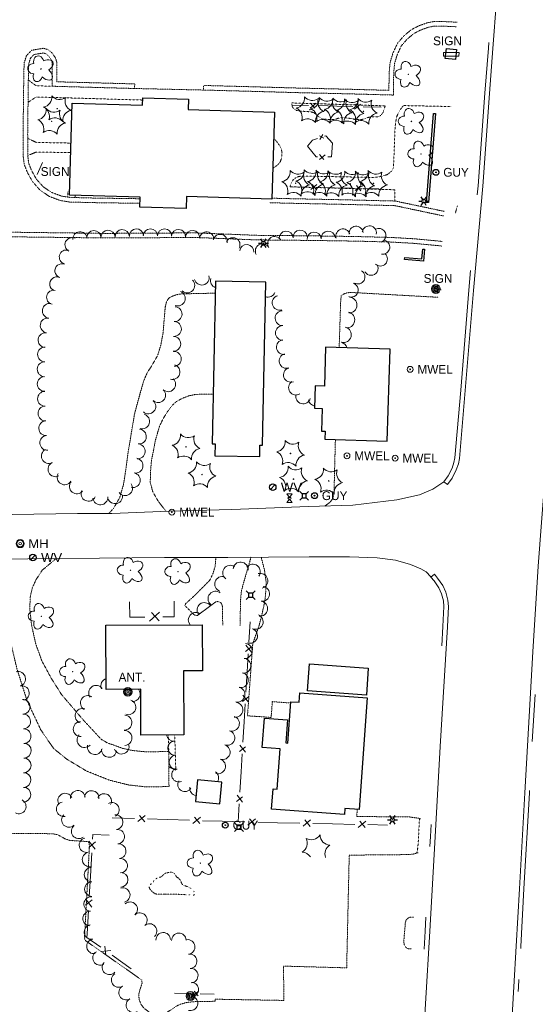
# Model space of a CAD drawing. Extents: x 386588 to 390135, y 96998 to 113606.
# Tile 32 of 93: x 387607 to 387888, y 99596 to 100133. Entities that reach past the tile are written whole.
import ezdxf
from ezdxf.enums import TextEntityAlignment as Align

# ---------------------------------------------------------------- set-up
doc = ezdxf.new("R2010")
doc.units = 0
doc.header["$MEASUREMENT"] = 0
for name, pattern in [('Wisdot3', [0.1875, 0.125, -0.0625]), ('Wisdot5', [0.1, 0.05, -0.05]), ('Wisdot6', [0.375, 0.125, -0.0625, 0.03125, -0.0625, 0.03125, -0.0625])]:
    doc.linetypes.add(name, pattern=pattern)
for name, color, linetype, lineweight in [('E_BLD', 241, 'Continuous', 25), ('E_DWY', 2, 'Wisdot3', 15), ('E_LAND_Vegetation', 3, 'Continuous', 15), ('E_LTG', 21, 'Continuous', 25), ('E_MISCPROP', 30, 'Continuous', 15), ('E_MISCPROP_Railing', 30, 'Continuous', 15), ('E_MISCPROP_Well', 4, 'Continuous', 15), ('E_PATH_Sidewalk', 2, 'Wisdot5', 15), ('E_SGN', 21, 'Continuous', 15), ('E_STRUCT', 40, 'Continuous', 25), ('E_UTL_AG', 30, 'Continuous', 15), ('E_UTL_AG_Bold', 30, 'Continuous', 25), ('E_UTL_EGuyWire', 200, 'Continuous', 25), ('E_UTL_MH', 30, 'Continuous', 15), ('E_UTL_W', 5, 'Continuous', 25), ('E_WAL', 40, 'Continuous', 25), ('E_WTR', 4, 'Wisdot6', 15)]:
    doc.layers.add(name, color=color, linetype=linetype, lineweight=lineweight)
doc.layers.add('P2S1_Complete', color=7, linetype='Continuous', lineweight=15, transparency=0.9)
doc.styles.add('Style-dot_font5', font='dot_font5.shx')
doc.styles.add('Style-simplex', font='simplex.shx')

# ---------------------------------------------------------------- blocks, each defined once
blk = doc.blocks.new('ANT')
at = {"layer": 'E_MISCPROP', "style": 'Style-dot_font5'}
blk.add_text('ANT.', height=12, dxfattribs=at).set_placement((0, 0), align=Align.MIDDLE_CENTER)
blk = doc.blocks.new('GUY')
at = {"layer": 'E_UTL_EGuyWire'}
for radius in [4, 0.5]:
    blk.add_circle((0, 0), radius, dxfattribs=at)
at = {"layer": 'E_UTL_EGuyWire', "style": 'Style-dot_font5'}
blk.add_text('GUY', height=12, dxfattribs=at).set_placement((10, 0), align=Align.MIDDLE_LEFT)
blk = doc.blocks.new('LPOL')
at = {"layer": 'E_LTG'}
for p, q in [((-4, 0), (-1.5, 0)), ((-0.75, 1.3), (-2, 3.46)), ((0.75, 1.3), (2, 3.46)), ((1.5, 0), (4, 0)), ((-2, -3.46), (-0.75, -1.3)), ((2, -3.46), (0.75, -1.3))]:
    blk.add_line(p, q, dxfattribs=at)
for radius in [1.5, 1.5, 1.5, 0.125]:
    blk.add_circle((0, 0), radius, dxfattribs=at)
blk = doc.blocks.new('MH')
at = {"layer": 'E_UTL_MH'}
for radius in [5, 4, 1.5]:
    blk.add_circle((0, 0), radius, dxfattribs=at)
at = {"layer": 'E_UTL_MH', "style": 'Style-dot_font5', "width": 1.111111}
blk.add_text('MH', height=10.8, dxfattribs=at).set_placement((10, 0), align=Align.MIDDLE_LEFT)
blk = doc.blocks.new('MTR')
at = {"layer": 'E_UTL_AG', "flags": 128}
for points in [[(-3.8, 6.5), (3.8, 6.5), (0, 1.2)], [(-3.8, -6.5), (3.8, -6.5), (0, -1.2)]]:
    blk.add_lwpolyline(points, close=True, dxfattribs=at)
at = {"layer": 'E_UTL_AG'}
blk.add_ellipse((0, 0), major_axis=(2.5, 0), ratio=0.5, dxfattribs=at)
blk = doc.blocks.new('MWEL')
at = {"layer": 'E_MISCPROP_Well'}
for radius in [4, 0.5]:
    blk.add_circle((0, 0), radius, dxfattribs=at)
at = {"layer": 'E_MISCPROP_Well', "style": 'Style-dot_font5'}
blk.add_text('MWEL', height=12, dxfattribs=at).set_placement((10, 0), align=Align.MIDDLE_LEFT)
blk = doc.blocks.new('PED')
at = {"layer": 'E_UTL_AG_Bold'}
for p, q in [((-2.5, 2.5), (-5.3, 5.3)), ((2.5, 2.5), (5.3, 5.3)), ((-2.5, -2.5), (-5.3, -5.3)), ((2.5, -2.5), (5.3, -5.3))]:
    blk.add_line(p, q, dxfattribs=at)
at = {"layer": 'E_UTL_AG_Bold', "flags": 128}
blk.add_lwpolyline([(-2.5, -2.5), (2.5, -2.5), (2.5, 2.5), (-2.5, 2.5)], close=True, dxfattribs=at)
blk = doc.blocks.new('CTRE')
at = {"layer": 'E_LAND_Vegetation'}
blk.add_circle((0, 0), 0.223, dxfattribs=at)
for centre, start, end in [((-11.97, 8.96), 280.2067, 5.97162), ((1.81, 14.92), 220.21132, 305.97623), ((13.83, 5.89), 160.21133, 245.97624), ((-13.83, -5.9), 340.21132, 65.97623), ((-1.81, -14.93), 40.21133, 125.97624)]:
    blk.add_arc(centre, 7.87, start, end, dxfattribs=at)
at = {"layer": 'E_LAND_Vegetation', "extrusion": (0, 0, -1)}
blk.add_arc((-12.03, -9.04), 7.87, 354.07279, 79.74889, dxfattribs=at)
blk = doc.blocks.new('POLE')
at = {"layer": 'E_MISCPROP'}
for radius in [4.46, 3.35, 2.23, 1.12]:
    blk.add_circle((0, 0), radius, dxfattribs=at)
blk = doc.blocks.new('SIGN')
at = {"layer": 'E_SGN', "lineweight": 13, "style": 'Style-dot_font5'}
blk.add_text('SIGN', height=12, dxfattribs=at).set_placement((0, 0), align=Align.MIDDLE_CENTER)
blk = doc.blocks.new('DTRE')
at = {"layer": 'E_LAND_Vegetation'}
blk.add_circle((-0.18, 0), 0.183, dxfattribs=at)
for centre, major_axis, ratio in [((-1.87, 5.32), (1.36, -4.98), 0.782863), ((4.06, 2.74), (-5.27, -2.93), 0.691916), ((-5.87, 0.15), (4.93, -0.12), 0.832022), ((-2.49, -5.24), (1.8, 4.86), 0.716896), ((3.54, -3.71), (-5.01, 4.58), 0.560249)]:
    blk.add_ellipse(centre, major_axis=major_axis, ratio=ratio, start_param=1.570796, end_param=4.712389, dxfattribs=at)
blk = doc.blocks.new('WV')
at = {"layer": 'E_UTL_W'}
blk.add_line((-2.8, -2.8), (2.8, 2.8), dxfattribs=at)
blk.add_circle((0, 0), 4, dxfattribs=at)
at = {"layer": 'E_UTL_W', "style": 'Style-dot_font5', "width": 1.111111}
blk.add_text('WV', height=10.8, dxfattribs=at).set_placement((10, 0), align=Align.MIDDLE_LEFT)

msp = doc.modelspace()

# ---------------------------------------------------------------- linework, layer by layer
at = {"layer": 'E_BLD'}
for p, q in [((387634.28, 100037.6), (387635.8, 100087.7)), ((387635.8, 100087.7), (387635.8, 100087.7)), ((387635.8, 100087.7), (387674.19, 100086.53)), ((387674.19, 100086.53), (387674.32, 100090.57)), ((387674.19, 100086.53), (387674.19, 100086.53)), ((387674.32, 100090.57), (387674.32, 100090.57)), ((387674.32, 100090.57), (387699.16, 100089.81)), ((387699.16, 100089.81), (387698.99, 100084.12)), ((387699.16, 100089.81), (387699.16, 100089.81)), ((387698.99, 100084.12), (387698.99, 100084.12)), ((387698.99, 100084.12), (387746.11, 100082.69)), ((387746.11, 100082.69), (387744.66, 100035.29)), ((387672.79, 100036.43), (387634.28, 100037.6)), ((387634.28, 100037.6), (387634.28, 100037.6)), ((387672.63, 100031.04), (387672.79, 100036.43)), ((387672.79, 100036.43), (387672.79, 100036.43)), ((387698.13, 100036.71), (387697.94, 100030.27)), ((387744.66, 100035.29), (387698.13, 100036.71)), ((387744.66, 100035.29), (387744.66, 100035.29)), ((387697.94, 100030.27), (387672.63, 100031.04)), ((387697.94, 100030.27), (387697.94, 100030.27)), ((387713.89, 99990.59), (387712.19, 99902.01)), ((387741.28, 99990.06), (387713.89, 99990.59)), ((387713.89, 99990.59), (387713.89, 99990.59)), ((387739.58, 99901.2), (387741.28, 99990.06)), ((387773.95, 99954.71), (387773.26, 99933.47)), ((387809.19, 99953.57), (387773.95, 99954.71)), ((387773.95, 99954.71), (387773.95, 99954.71)), ((387807.56, 99903.48), (387809.19, 99953.57)), ((387809.19, 99953.57), (387809.19, 99953.57)), ((387768.28, 99933.63), (387767.89, 99921.45)), ((387773.26, 99933.47), (387768.28, 99933.63)), ((387768.28, 99933.63), (387768.28, 99933.63)), ((387773.26, 99933.47), (387773.26, 99933.47)), ((387767.89, 99921.45), (387772.1, 99921.31)), ((387772.1, 99921.31), (387771.7, 99908.89)), ((387772.1, 99921.31), (387772.1, 99921.31)), ((387771.7, 99908.89), (387771.7, 99908.89)), ((387771.7, 99908.89), (387773.7, 99908.82)), ((387773.7, 99908.82), (387773.56, 99904.58)), ((387773.7, 99908.82), (387773.7, 99908.82)), ((387773.56, 99904.58), (387773.56, 99904.58)), ((387773.56, 99904.58), (387807.56, 99903.48)), ((387807.56, 99903.48), (387807.56, 99903.48)), ((387712.19, 99902.01), (387712.19, 99902.01)), ((387712.19, 99902.01), (387713.65, 99901.98)), ((387713.65, 99901.98), (387713.52, 99895.45)), ((387713.65, 99901.98), (387713.65, 99901.98)), ((387737.99, 99894.98), (387738.11, 99901.23)), ((387738.11, 99901.23), (387738.11, 99901.23)), ((387738.11, 99901.23), (387739.58, 99901.2)), ((387739.58, 99901.2), (387739.58, 99901.2)), ((387713.52, 99895.45), (387737.99, 99894.98)), ((387737.99, 99894.98), (387737.99, 99894.98)), ((387654.22, 99803.11), (387706.71, 99803.36)), ((387654.38, 99768.13), (387654.22, 99803.11)), ((387654.22, 99803.11), (387654.22, 99803.11)), ((387706.71, 99803.36), (387706.71, 99803.36)), ((387706.71, 99803.36), (387706.82, 99778.33)), ((387764.06, 99767.4), (387765.12, 99781.97)), ((387765.12, 99781.97), (387797.21, 99779.63)), ((387765.12, 99781.97), (387765.12, 99781.97)), ((387706.82, 99778.33), (387696.42, 99778.28)), ((387696.42, 99778.28), (387696.42, 99778.28)), ((387696.42, 99778.28), (387696.58, 99743.35)), ((387706.82, 99778.33), (387706.82, 99778.33)), ((387797.21, 99779.63), (387796.15, 99765.06)), ((387673.16, 99768.22), (387654.38, 99768.13)), ((387673.28, 99743.25), (387673.16, 99768.22)), ((387673.16, 99768.22), (387673.16, 99768.22)), ((387759.44, 99761.1), (387759.81, 99766.2)), ((387759.81, 99766.2), (387796.59, 99763.56)), ((387796.15, 99765.06), (387764.06, 99767.4)), ((387796.15, 99765.06), (387796.15, 99765.06)), ((387753.43, 99738.83), (387755.05, 99761.42)), ((387755.05, 99761.42), (387759.44, 99761.1)), ((387759.44, 99761.1), (387759.44, 99761.1)), ((387796.59, 99763.56), (387792.22, 99702.68)), ((387796.59, 99763.56), (387796.59, 99763.56)), ((387739.44, 99736.5), (387740.59, 99752.52)), ((387740.59, 99752.52), (387753.16, 99751.62)), ((387753.16, 99751.62), (387752.25, 99738.91)), ((387753.16, 99751.62), (387753.16, 99751.62)), ((387696.58, 99743.35), (387673.28, 99743.25)), ((387673.28, 99743.25), (387673.28, 99743.25)), ((387696.58, 99743.35), (387696.58, 99743.35)), ((387752.25, 99738.91), (387752.25, 99738.91)), ((387752.25, 99738.91), (387753.43, 99738.83)), ((387753.43, 99738.83), (387753.43, 99738.83)), ((387749.13, 99735.8), (387739.44, 99736.5)), ((387739.44, 99736.5), (387739.44, 99736.5)), ((387747.54, 99713.69), (387749.13, 99735.8)), ((387749.13, 99735.8), (387749.13, 99735.8)), ((387704.06, 99718.78), (387702.94, 99707.07)), ((387717.42, 99717.5), (387704.06, 99718.78)), ((387704.06, 99718.78), (387704.06, 99718.78)), ((387716.3, 99705.79), (387717.42, 99717.5)), ((387717.42, 99717.5), (387717.42, 99717.5)), ((387744.47, 99702.84), (387745.26, 99713.86)), ((387745.26, 99713.86), (387745.26, 99713.86)), ((387745.26, 99713.86), (387747.54, 99713.69)), ((387747.54, 99713.69), (387747.54, 99713.69)), ((387702.94, 99707.07), (387716.3, 99705.79)), ((387716.3, 99705.79), (387716.3, 99705.79)), ((387784.14, 99699.99), (387744.47, 99702.84)), ((387744.47, 99702.84), (387744.47, 99702.84)), ((387784.37, 99703.24), (387784.14, 99699.99)), ((387792.22, 99702.68), (387784.37, 99703.24)), ((387784.37, 99703.24), (387784.37, 99703.24)), ((387792.22, 99702.68), (387792.22, 99702.68))]:
    msp.add_line(p, q, dxfattribs=at)
at = {"layer": 'E_DWY', "flags": 128}
for points in [[(387707.4, 100094.81), (387707.47, 100097.31), (387730.62, 100096.69), (387760.89, 100095.84), (387786.21, 100095.26), (387808.44, 100094.65), (387808.54, 100104.16), (387809.1, 100109.97), (387810.69, 100115.14), (387813.12, 100120.31), (387816.61, 100124.34), (387820.61, 100127.69), (387824.61, 100129.76), (387829.37, 100131.49), (387833.04, 100132.18), (387836.73, 100132.2), (387845.57, 100131.79)], [(387707.4, 100094.81), (387730.55, 100094.19), (387760.83, 100093.34), (387786.15, 100092.76), (387810.92, 100092.08), (387811.04, 100104.03), (387811.56, 100109.48), (387813.02, 100114.24), (387815.23, 100118.94), (387818.37, 100122.55), (387822, 100125.6), (387825.61, 100127.47), (387830.03, 100129.07), (387833.29, 100129.68), (387836.68, 100129.7), (387845.4, 100129.3)], [(387672.69, 100033.07), (387647.15, 100033.45), (387634.48, 100033.78), (387629.25, 100034.6), (387623.36, 100036.81), (387618.39, 100040.16), (387614.19, 100044.86), (387611.39, 100049.92), (387609.67, 100054.26), (387609.12, 100058.47), (387609.04, 100070.88), (387609.42, 100101.98), (387609.61, 100109.55), (387610.86, 100113.49), (387613.69, 100116.48), (387620.15, 100117.6), (387622.72, 100116.81), (387624.9, 100115.01), (387626.62, 100112.46), (387627.47, 100109.88), (387627.35, 100099.32), (387652.49, 100098.63), (387669.88, 100098.16), (387669.81, 100095.66)], [(387672.77, 100035.57), (387647.2, 100035.95), (387634.71, 100036.28), (387629.89, 100037.03), (387624.51, 100039.05), (387620.04, 100042.06), (387616.24, 100046.31), (387613.66, 100050.99), (387612.11, 100054.9), (387611.62, 100058.64), (387611.54, 100070.87), (387611.92, 100101.93), (387612.1, 100109.13), (387613.07, 100112.19), (387614.93, 100114.15), (387619.99, 100115.03), (387621.52, 100114.57), (387623.03, 100113.32), (387624.35, 100111.35), (387624.96, 100109.49), (387624.82, 100096.89), (387652.42, 100096.13), (387669.81, 100095.66)], [(387669.81, 100095.66), (387707.4, 100094.81)], [(387838.4, 100026.16), (387826.29, 100028.72), (387811.58, 100031.82), (387782.38, 100032.53), (387755.01, 100033.09), (387743.25, 100033.4)], [(387838.57, 100028.68), (387826.81, 100031.17), (387811.87, 100034.31), (387782.44, 100035.03), (387755.07, 100035.59), (387744.68, 100035.87)], [(387565.13, 100017.65), (387600.23, 100017.35), (387630.03, 100016.98), (387653.7, 100016.67), (387702.71, 100016.96), (387736.54, 100015.62), (387768.04, 100015.32), (387790.66, 100014.96), (387809.4, 100014.48), (387821.79, 100013.77), (387835.78, 100012.48), (387837.46, 100012.26)], [(387565.11, 100015.15), (387600.21, 100014.85), (387630, 100014.48), (387653.69, 100014.17), (387702.67, 100014.46), (387736.48, 100013.12), (387768, 100012.82), (387790.61, 100012.46), (387809.3, 100011.98), (387821.61, 100011.28), (387835.5, 100010), (387837.29, 100009.76)], [(387686.51, 99976.47), (387687.19, 99979.36), (387688.32, 99981.21), (387689.96, 99982.24), (387691.92, 99983), (387693.48, 99983.44), (387695.63, 99983.72), (387713.76, 99984.1)], [(387782.17, 99980.39), (387782.49, 99982.81), (387783.93, 99983.67), (387785.47, 99984.25), (387787.41, 99984.51), (387835.39, 99981.84)], [(387781.31, 99954.47), (387782.17, 99980.39)], [(387655.77, 99864.02), (387658.39, 99866.84), (387661.66, 99872.59), (387663.68, 99879.4), (387664.89, 99886.8), (387666.24, 99897.01), (387669.76, 99918.16), (387671.15, 99923.38), (387673.15, 99930.56), (387674.78, 99936.27), (387676.71, 99940.76), (387679.1, 99944.42), (387680.61, 99947.04), (387682.45, 99950.27), (387684.1, 99955.8), (387685.36, 99962.63), (387685.79, 99967.86), (387686.51, 99976.47)], [(387686.97, 99865.23), (387682.78, 99870.52), (387679.74, 99875.84), (387678.36, 99880.91), (387678.51, 99887.08), (387679.01, 99892.7), (387681.22, 99904.13), (387683.39, 99911.52), (387685.35, 99915.62), (387687.64, 99919.37), (387690.31, 99922.96), (387692.55, 99924.97), (387695.86, 99926.79), (387699.4, 99928.14), (387703.18, 99928.94), (387712.71, 99929.04)], [(387773.53, 99868.07), (387776.32, 99870.16), (387777.77, 99872.03), (387778.38, 99874.34), (387778.57, 99877.19), (387779.26, 99904.39)], [(387627.02, 99839.44), (387619.49, 99833.11), (387616.17, 99828.03), (387614.13, 99823.63), (387612.93, 99818.53), (387612.7, 99812.07), (387613.62, 99803.4), (387615.94, 99792.92), (387619.31, 99783.59), (387624.43, 99774.12), (387629.97, 99765.36), (387637.11, 99757.01), (387642.01, 99751.27), (387648.98, 99743.78), (387651.73, 99740.84), (387655.26, 99738.83), (387658.52, 99737.76), (387663.19, 99736.03), (387668.48, 99734.84), (387675.26, 99734.16), (387688.43, 99734.2), (387688.58, 99715.18), (387676.49, 99714.94), (387666.59, 99716.03), (387656.18, 99718.62), (387643.45, 99723.71), (387632.82, 99730.13), (387625.71, 99735.87), (387618.71, 99746.05), (387611.22, 99761.96), (387605.74, 99779.19), (387602.49, 99792.76), (387600.19, 99808.81), (387598.38, 99821.16), (387596.21, 99828.76), (387589.44, 99838.92)], [(387714.1, 99840.04), (387713.72, 99835.14), (387712.35, 99830.79), (387710.71, 99827.48), (387702.46, 99819.2), (387697.63, 99814.85), (387697.24, 99813.76), (387702.48, 99808.63), (387704.04, 99808.37), (387712.45, 99814.65), (387713.9, 99815.74), (387715.41, 99816.05), (387717.03, 99815.13), (387717.76, 99813.27), (387717.84, 99803.09)], [(387727.27, 99803.01), (387727.58, 99816.59), (387727.95, 99821.33), (387729.11, 99825.85), (387733.3, 99840.17)], [(387755, 99760.7), (387744.89, 99761.44), (387744.25, 99752.85), (387731.35, 99753.72), (387734.22, 99792.78), (387735.55, 99796.91), (387737.46, 99802.18), (387738.97, 99807.85), (387740.18, 99813.28), (387741.02, 99817.82), (387741.42, 99822.74), (387741.48, 99826.98), (387740.58, 99833.32), (387738.8, 99840.22)], [(387825.62, 99697.6), (387825.16, 99697.8), (387819.11, 99698.68), (387790.92, 99698.8), (387791.15, 99702.76)], [(387602.13, 99542.12), (387602.69, 99545.55), (387602.66, 99547.59), (387602.07, 99549.43), (387600.71, 99550.85), (387574.21, 99554.31), (387572.03, 99555.07), (387570.35, 99556.9), (387569.51, 99562.51), (387570.07, 99565.4), (387578.04, 99611.14), (387579.03, 99619.31), (387580.42, 99661.95), (387581.14, 99664.56), (387582.77, 99666.01), (387591.27, 99671.45), (387592.69, 99673.68), (387593.06, 99677.06), (387593.63, 99684.18), (387593.94, 99686.53), (387595.26, 99688.17), (387596.64, 99689.16), (387598.85, 99689.64), (387624.72, 99689.47), (387627.45, 99689.05), (387629.57, 99688.06), (387631.87, 99686.65), (387634.57, 99685.78), (387643.57, 99685.23), (387644.45, 99685.23), (387645.01, 99684.54), (387645.22, 99682.89), (387642.52, 99632.49), (387642.84, 99631.35), (387673.7, 99609.75), (387673.92, 99607.95), (387673.27, 99606.15), (387672.53, 99603.69), (387672.06, 99601.53), (387672.36, 99598.86), (387673.45, 99596.26), (387674.99, 99594.35), (387677.48, 99592.45), (387679.9, 99591.41), (387683.07, 99590.88), (387687, 99591.86), (387689.98, 99593.64), (387692.24, 99595.29), (387694.55, 99596.43), (387697.25, 99597.23), (387699.55, 99597.65), (387704.1, 99598.03), (387713.78, 99598.11), (387713.77, 99599.26)], [(387824.36, 99679.11), (387821.63, 99678.37), (387819.86, 99678.09), (387786.8, 99677.78), (387785.41, 99616.36), (387751.05, 99617.29), (387751.1, 99598.6), (387713.77, 99599.26)], [(387820.8, 99626.66), (387819.23, 99626.7), (387817.72, 99627.4), (387816.75, 99629.07), (387816.53, 99630.71), (387817.41, 99641.05), (387817.78, 99642.39), (387818.83, 99643.44), (387819.97, 99643.93), (387821.98, 99643.94)]]:
    msp.add_lwpolyline(points, dxfattribs=at)
at = {"layer": 'E_LAND_Vegetation'}
for centre, radius, start, end in [((387640.07, 100013.72), 3.86, 5.4557, 185.4557), ((387647.65, 100014.31), 3.86, 1.8531, 181.8531), ((387655.36, 100014.55), 3.86, 1.8531, 181.8531), ((387663.11, 100014.87), 3.86, 2.8884, 182.8884), ((387670.82, 100015.27), 3.86, 2.8884, 182.8884), ((387678.44, 100015.32), 3.86, 359.9516, 179.9516), ((387686.16, 100015.31), 3.86, 359.9516, 179.9516), ((387693.74, 100014.93), 3.86, 355.903, 175.903), ((387701.44, 100014.38), 3.86, 355.903, 175.903), ((387709.07, 100013.64), 3.86, 354.3363, 174.3363), ((387716.46, 100012.29), 3.86, 347.9039, 167.9039), ((387752.41, 100014.01), 3.86, 4.3998, 184.3998), ((387760.1, 100014.6), 3.86, 4.3998, 184.3998), ((387767.68, 100013.54), 3.86, 3.7095, 183.7095), ((387775.39, 100014.03), 3.86, 3.7095, 183.7095), ((387783.39, 100015.24), 3.86, 17.0255, 197.0255), ((387790.59, 100016.7), 3.86, 6.3415, 186.3415), ((387797.75, 100016.94), 3.86, 350.4669, 170.4669), ((387802.93, 100015.55), 3.86, 290.4632, 110.4632), ((387635.72, 100010.51), 3.86, 64.2006, 244.2006), ((387723.42, 100010.49), 3.86, 332.2851, 152.2851), ((387739.48, 100007.14), 3.86, 29.0932, 209.0932), ((387746.2, 100011.12), 3.86, 32.0362, 212.0362), ((387805.04, 100009.2), 3.86, 260.3949, 80.3949), ((387632.64, 100003.77), 3.86, 73.4543, 253.4543), ((387730.94, 100006.74), 3.86, 354.9196, 174.9196), ((387803.75, 100002.75), 3.86, 226.6453, 46.6453), ((387630.25, 99996.25), 3.86, 68.1141, 248.1141), ((387791.53, 99992.97), 3.86, 240.3606, 60.3606), ((387798.69, 99997.68), 3.86, 209.7414, 29.7414), ((387627.37, 99989.09), 3.86, 68.1141, 248.1141), ((387698.56, 99988.29), 4.04, 226.1405, 46.1252), ((387706.42, 99992.55), 4.04, 193.1181, 13.1028), ((387715.22, 99991.01), 4.04, 165.5068, 249.7761), ((387787.86, 99985.85), 3.86, 250.3675, 70.3675), ((387625.71, 99981.85), 3.86, 77.1006, 257.1006), ((387693.43, 99981.16), 4.04, 249.518, 69.5027), ((387742.55, 99985.97), 4.02, 249.3584, 338.8018), ((387623.6, 99974.48), 4.04, 81.8241, 261.8087), ((387748.87, 99978.88), 4.02, 107.0594, 287.0441), ((387786.78, 99977.62), 4.26, 267.5162, 87.5009), ((387691.65, 99972.68), 4.04, 267.2552, 87.2399), ((387750.44, 99970.5), 4.02, 91.9305, 271.9152), ((387785.56, 99969.53), 4.26, 259.3995, 79.3842), ((387622.45, 99966.49), 4.04, 81.8241, 261.8087), ((387691.27, 99964.6), 4.04, 267.5687, 87.5533), ((387621.3, 99958.49), 4.04, 81.8241, 261.8087), ((387750.63, 99962.42), 4.02, 90.4801, 270.4647), ((387783.66, 99961.42), 4.26, 254.9611, 74.9458), ((387690.93, 99956.53), 4.04, 267.5687, 87.5533), ((387751.2, 99954.7), 4.02, 98.2092, 278.1939), ((387781.45, 99953.2), 4.26, 15.461, 74.9458), ((387620.99, 99950.68), 4.04, 88.6474, 268.6321), ((387691.24, 99948.27), 4.04, 272.795, 92.7797), ((387620.8, 99942.61), 4.04, 88.6474, 268.6321), ((387752.68, 99947.14), 4.02, 106.5921, 286.5768), ((387690.51, 99941.1), 4.04, 252.5736, 72.5582), ((387755.02, 99939.58), 4.02, 109.9645, 289.9491), ((387620.83, 99934.63), 4.04, 91.1144, 271.099), ((387688.14, 99934.43), 4.04, 227.4572, 47.4419), ((387757.78, 99932.56), 4.02, 122.8038, 302.7885), ((387620.99, 99926.55), 4.04, 91.1144, 271.099), ((387682.68, 99928.48), 4.04, 227.4572, 47.4419), ((387677.3, 99922.39), 4.04, 228.5968, 48.5814), ((387761.73, 99927.75), 4.02, 164.115, 344.0997), ((387768.63, 99926.52), 4.02, 188.6036, 259.887), ((387621.21, 99918.55), 4.04, 93.0551, 273.0398), ((387621.64, 99910.49), 4.04, 93.0551, 273.0398), ((387673.96, 99914.19), 4.04, 253.366, 73.3507), ((387672.18, 99905.91), 4.04, 265.2383, 85.2229), ((387622.21, 99902.5), 4.04, 94.7934, 274.7781), ((387623.07, 99895.33), 4.04, 116.3492, 296.3339), ((387671.5, 99897.86), 4.04, 265.2383, 85.2229), ((387670.35, 99890.1), 4.04, 259.4055, 79.3902), ((387626.66, 99888.09), 4.04, 116.3492, 296.3339), ((387631.64, 99883.71), 4.04, 148.4845, 328.4691), ((387668.86, 99882.16), 4.04, 259.4055, 79.3902), ((387638.36, 99878.79), 4.04, 140.9651, 320.9497), ((387664.62, 99877.78), 4.04, 216.4376, 36.4223), ((387644.67, 99874.76), 4.04, 155.2529, 335.2375), ((387651.15, 99872.72), 4.04, 184.7923, 4.777), ((387659.19, 99873.4), 4.04, 184.7923, 4.777), ((387721.96, 99831.69), 4.08, 54.5011, 234.4858), ((387727.6, 99833.47), 4.08, 355.0097, 174.9944), ((387734.25, 99832.28), 4.08, 322.1438, 142.1285), ((387717.57, 99825.55), 4.08, 70.8254, 250.8101), ((387738.33, 99827.29), 4.08, 285.7483, 105.733), ((387739.29, 99820.2), 4.08, 262.6944, 82.6791), ((387713.92, 99817.52), 4.08, 50.5168, 230.5015), ((387707.91, 99811.35), 4.08, 36.9188, 216.9034), ((387738.25, 99812.1), 4.08, 262.6944, 82.6791), ((387703.19, 99805.96), 4.08, 59.5756, 220.1899), ((387735.81, 99804.95), 4.08, 247.7225, 67.7072), ((387732.72, 99797.33), 4.08, 249.4024, 69.3871), ((387729.87, 99789.11), 4.08, 264.6671, 84.6518), ((387729.11, 99780.98), 4.08, 264.6671, 84.6518), ((387606.36, 99773.85), 4, 284.7187, 104.7034), ((387727.68, 99773.23), 4.08, 257.3749, 77.3596), ((387608.39, 99766.11), 4, 284.7187, 104.7034), ((387648.87, 99766.27), 4.07, 35.2015, 215.1862), ((387655.49, 99770.15), 4.07, 106.2023, 203.8699), ((387725.9, 99765.27), 4.08, 257.3749, 77.3596), ((387644.43, 99760.69), 4.07, 58.4903, 238.475), ((387668.77, 99765.58), 4.07, 265.7066, 40.362), ((387608.82, 99758.61), 4, 271.9571, 91.9417), ((387666.45, 99758.4), 4.07, 250.5153, 70.5), ((387724.72, 99757.02), 4.08, 262.0465, 82.0311), ((387609.09, 99750.62), 4, 271.9571, 91.9417), ((387641.51, 99753.69), 4.07, 71.9194, 251.9041), ((387664.25, 99750), 4.07, 267.5166, 87.5013), ((387722.85, 99749.49), 4.08, 251.9922, 71.9768), ((387640.46, 99746.52), 4.07, 92.247, 272.2317), ((387609.36, 99742.62), 4, 271.9571, 91.9417), ((387642.55, 99740.54), 4.07, 136.9746, 316.9592), ((387664.3, 99741.66), 4.07, 273.4638, 93.4485), ((387691.11, 99743.81), 3.87, 187.4785, 275.2555), ((387720.33, 99741.73), 4.08, 251.9922, 71.9768), ((387609.49, 99734.72), 4, 269.4044, 89.389), ((387648.18, 99736.71), 4.07, 166.6549, 346.6395), ((387662.72, 99736.96), 4.07, 199.0722, 19.0569), ((387691.82, 99736.11), 3.87, 95.2708, 275.2555), ((387717.8, 99733.96), 4.08, 251.9922, 71.9768), ((387655.89, 99735.17), 4.07, 173.4832, 353.4679), ((387692.6, 99728.46), 3.87, 96.4262, 276.4109), ((387609.4, 99726.72), 4, 269.4044, 89.389), ((387715.28, 99726.2), 4.08, 251.9922, 71.9768), ((387609.32, 99718.72), 4, 269.4044, 89.389), ((387693.91, 99721.54), 3.87, 113.8515, 293.8362), ((387711.56, 99719.84), 4.08, 328.745, 53.2135), ((387697.21, 99716.25), 3.87, 149.0856, 329.0703), ((387609.23, 99710.72), 4, 269.4044, 89.389), ((387631.96, 99707.54), 3.97, 25.1169, 205.1016), ((387638.89, 99709.03), 3.97, 4.7862, 184.7708), ((387646.41, 99708.94), 3.97, 353.2545, 173.2392), ((387653.22, 99707.31), 3.97, 330.7435, 150.7282), ((387703.75, 99714.14), 3.87, 170.0511, 262.5242), ((387606.65, 99704.32), 4, 242.9656, 62.9503), ((387631.2, 99702.82), 3.97, 101.9174, 281.9021), ((387657.49, 99702.45), 3.97, 298.2244, 118.2091), ((387633.99, 99696.97), 3.97, 134.2194, 314.204), ((387659.51, 99695.77), 3.97, 275.5448, 95.5295), ((387639.34, 99690.78), 3.97, 127.1403, 307.1249), ((387660.3, 99687.85), 3.97, 276.1728, 96.1574), ((387766.09, 99691.91), 5.72, 241.2036, 326.9685), ((387776.61, 99688.91), 5.72, 181.2036, 266.9685), ((387643.6, 99683.22), 3.97, 102.3548, 282.3395), ((387661.16, 99679.95), 3.97, 276.1728, 96.1574), ((387758.23, 99684.29), 5.72, 301.2036, 26.9685), ((387645.3, 99675.46), 3.97, 102.3548, 282.3395), ((387760.89, 99673.68), 5.72, 32.8452, 86.9685), ((387779.27, 99678.29), 5.72, 121.2036, 197.3869), ((387661.93, 99672.06), 3.97, 275.5546, 95.5393), ((387646.39, 99667.2), 3.97, 90.6321, 270.6168), ((387662.25, 99664.32), 3.97, 270.5267, 90.5114), ((387646.48, 99659.26), 3.97, 90.6321, 270.6168), ((387663.35, 99656.01), 3.97, 284.1038, 104.0884), ((387646.16, 99651.15), 3.97, 85.6614, 265.6461), ((387667.4, 99648.3), 3.97, 311.6565, 131.6412), ((387645.56, 99643.23), 3.97, 85.6614, 265.6461), ((387672.68, 99642.36), 3.97, 311.6565, 131.6412), ((387677.96, 99636.43), 3.97, 311.6565, 131.6412), ((387646.31, 99635.88), 3.97, 99.8503, 279.8349), ((387685.41, 99631.63), 3.97, 2.1707, 182.1554), ((387693.95, 99631.34), 3.97, 2.1707, 182.1554), ((387647.67, 99628.06), 3.97, 99.8503, 279.8349), ((387698.75, 99627.77), 3.97, 277.5191, 97.5038), ((387650.99, 99621.75), 3.97, 120.5361, 300.5208), ((387656.12, 99616.61), 3.97, 137.9461, 317.9308), ((387699.79, 99619.9), 3.97, 277.5191, 97.5038), ((387700.43, 99612.1), 3.97, 274.1929, 94.1776), ((387661.11, 99609.74), 3.97, 120.8214, 300.8061), ((387700.74, 99604.45), 3.97, 266.7779, 86.7626), ((387665.18, 99602.89), 3.97, 120.1696, 300.1543), ((387669.17, 99596.02), 3.97, 120.1696, 300.1543), ((387700.26, 99597), 3.97, 253.7528, 73.7375)]:
    msp.add_arc(centre, radius, start, end, dxfattribs=at)
at = {"layer": 'E_MISCPROP_Railing'}
for p, q in [((387765.54, 100084.91), (387768.83, 100087.64)), ((387765.75, 100087.71), (387768.11, 100084.9)), ((387789.7, 100084.31), (387792.99, 100087.04)), ((387789.92, 100087.12), (387792.27, 100084.31)), ((387772.93, 100068.57), (387770.63, 100069.88)), ((387772.37, 100070.52), (387770.83, 100067.85)), ((387770.55, 100056.87), (387773.67, 100059.58)), ((387770.69, 100059.59), (387773.03, 100056.93)), ((387769.13, 100043.26), (387765.83, 100040.52)), ((387768.92, 100040.45), (387766.55, 100043.26)), ((387793.36, 100042.71), (387790.06, 100039.97)), ((387793.15, 100039.9), (387790.78, 100042.71)), ((387683.42, 99810.21), (387678.02, 99805.37)), ((387683.24, 99805.44), (387679.06, 99810.06)), ((387730.31, 99788.82), (387733.57, 99791.37)), ((387733.47, 99788.46), (387730.51, 99792.28)), ((387728.68, 99761.57), (387731.95, 99764.12)), ((387731.84, 99761.21), (387728.89, 99765.04)), ((387730.22, 99733.97), (387727.27, 99737.79)), ((387727.06, 99734.32), (387730.32, 99736.87)), ((387728.59, 99706.72), (387725.64, 99710.54)), ((387725.44, 99707.08), (387728.7, 99709.63)), ((387675.65, 99699.45), (387671.53, 99696.09)), ((387675.35, 99695.97), (387672.45, 99699.48)), ((387705.69, 99698.49), (387701.57, 99695.12)), ((387705.39, 99695), (387702.49, 99698.52)), ((387735.7, 99697.6), (387731.62, 99694.19)), ((387735.45, 99694.11), (387732.5, 99697.59)), ((387765.75, 99696.95), (387761.66, 99693.55)), ((387765.49, 99693.46), (387762.55, 99696.95)), ((387795.79, 99696.31), (387791.71, 99692.9)), ((387795.53, 99692.82), (387792.59, 99696.3)), ((387648.57, 99684.96), (387644.8, 99682.01)), ((387644.92, 99685.37), (387648.34, 99680.96)), ((387646.76, 99653.51), (387642.99, 99650.56)), ((387643.11, 99653.91), (387646.52, 99649.51)), ((387651.39, 99625.21), (387656.94, 99625.77)), ((387653.66, 99628.09), (387654.18, 99623.34)), ((387704.64, 99603.55), (387701.7, 99601.12)), ((387704.44, 99601.05), (387702.34, 99603.56))]:
    msp.add_line(p, q, dxfattribs=at)
at = {"layer": 'E_MISCPROP_Railing', "flags": 128}
for points in [[(387755.93, 100086.65), (387764.57, 100086.44)], [(387770.28, 100086.3), (387780.1, 100086.06)], [(387780.1, 100086.06), (387788.73, 100085.85)], [(387794.44, 100085.71), (387804.26, 100085.47)], [(387777.75, 100065.79), (387774.01, 100069.94), (387773.41, 100069.73)], [(387769.52, 100068.39), (387766.7, 100067.42), (387764.1, 100064.27)], [(387775.09, 100058.33), (387777.09, 100058.32), (387777.75, 100065.79)], [(387764.1, 100064.27), (387768.81, 100058.33), (387769.58, 100058.33)], [(387764.38, 100041.86), (387754.53, 100042.08)], [(387778.76, 100041.53), (387770.1, 100041.73)], [(387788.61, 100041.31), (387778.76, 100041.53)], [(387803, 100040.98), (387794.34, 100041.18)], [(387675.48, 99807.55), (387667.16, 99807.44), (387667.1, 99815.79)], [(387691.41, 99816.18), (387691.4, 99807.76), (387685.16, 99807.68)], [(387732.08, 99793.86), (387732.74, 99804.94)], [(387731.12, 99777.69), (387731.7, 99787.43)], [(387730.46, 99766.62), (387731.12, 99777.69)], [(387729.49, 99750.44), (387730.07, 99760.18)], [(387728.83, 99739.37), (387729.49, 99750.44)], [(387727.87, 99723.2), (387728.45, 99732.94)], [(387727.21, 99712.12), (387727.87, 99723.2)], [(387726.24, 99695.95), (387726.82, 99705.69)], [(387669.74, 99697.77), (387657.54, 99698.16)], [(387687.57, 99697.19), (387676.84, 99697.54)], [(387699.78, 99696.8), (387687.57, 99697.19)], [(387717.61, 99696.23), (387706.88, 99696.57)], [(387729.82, 99695.85), (387728.38, 99695.88), (387717.61, 99696.23)], [(387747.65, 99695.47), (387736.91, 99695.7)], [(387759.86, 99695.2), (387747.65, 99695.47)], [(387777.7, 99694.82), (387766.96, 99695.05)], [(387789.91, 99694.56), (387777.7, 99694.82)], [(387807.74, 99694.17), (387797, 99694.41)], [(387655.91, 99688.67), (387647.1, 99689.01), (387646.96, 99686.56)], [(387646.53, 99679.13), (387645.8, 99666.35)], [(387645.8, 99666.35), (387645.15, 99655.11)], [(387644.72, 99647.68), (387643.99, 99634.9)], [(387643.99, 99634.9), (387643.87, 99632.93), (387651.46, 99627.57)], [(387657.54, 99623.28), (387667.99, 99615.89)], [(387700.41, 99602.31), (387691.66, 99602.53)], [(387713.2, 99602), (387705.5, 99602.19)]]:
    msp.add_lwpolyline(points, dxfattribs=at)
at = {"layer": 'E_PATH_Sidewalk', "flags": 128}
for points in [[(387611.9, 100100.23), (387616.23, 100097.13), (387624.82, 100096.89)], [(387611.75, 100088.12), (387616.23, 100091.03), (387674.28, 100089.36)], [(387842.45, 100085.82), (387816.36, 100086.35), (387814.54, 100084.07), (387812.71, 100080.41), (387812.04, 100076.86), (387811.76, 100073.64), (387810.95, 100052.58), (387810.1, 100050.83), (387807.68, 100048.78), (387804.51, 100047.75), (387800.5, 100047.15), (387761.79, 100047.95), (387759.35, 100047.72), (387757.74, 100047.05), (387756.12, 100045.74), (387755.19, 100044.12), (387754.53, 100042.08), (387811.67, 100040.45), (387811.66, 100034.32)], [(387806.42, 100086.2), (387755.51, 100087.79), (387755.71, 100085.78), (387756.54, 100084.7), (387758.01, 100083.75), (387759.57, 100083.39), (387765.56, 100082.95), (387766.82, 100082.7), (387767.65, 100082.42), (387768.91, 100081.31), (387770.03, 100080.32), (387771.48, 100079.52), (387773.28, 100078.97), (387776.35, 100078.68), (387778.45, 100078.81), (387780.57, 100079.37), (387782.5, 100079.7), (387784.32, 100079.66), (387786.08, 100079.53), (387788.29, 100079.17), (387790.22, 100078.77), (387792.48, 100078.62), (387794.27, 100078.87), (387796.09, 100079.55), (387797.79, 100080.07), (387799.44, 100080.23), (387801.19, 100080.18), (387802.49, 100080.31), (387803.75, 100080.79)], [(387803.75, 100080.79), (387805.12, 100082.37), (387805.81, 100084.25), (387806.42, 100086.2)], [(387611.55, 100068.5), (387616.27, 100066.27), (387635.14, 100065.91)], [(387745.18, 100052.24), (387745.88, 100052.6), (387747.92, 100054.1), (387749.22, 100055.68), (387750.06, 100058.23), (387750.18, 100060.78), (387749.8, 100062.56), (387749.22, 100064.03), (387747.8, 100066), (387746.47, 100067.69), (387745.67, 100068.3)], [(387611.61, 100059.12), (387616.26, 100061.04), (387634.98, 100060.69)], [(387633.34, 100036.49), (387633.49, 100039.6), (387634.34, 100039.57)], [(387637.4, 100036.21), (387637.49, 100037.5)], [(387844.59, 100027.49), (387845.79, 100031.76)], [(387688.43, 99734.2), (387688.2, 99743.31)], [(387688.49, 99725.91), (387692.27, 99724.16), (387691.69, 99743.33)], [(387823.61, 99678.91), (387824.07, 99681.23), (387824.42, 99684.36), (387825.06, 99697.82)]]:
    msp.add_lwpolyline(points, dxfattribs=at)
at = {"layer": 'E_SGN'}
for p, q in [((387846.68, 100115.34, 1611.5), (387838.11, 100115.31, 1611.26)), ((387838.11, 100115.31, 1611.26), (387838.12, 100113.19, 1611.05)), ((387838.12, 100113.19, 1611.05), (387846.46, 100113.34, 1611.45)), ((387846.46, 100113.34, 1611.45), (387846.68, 100115.34, 1611.5)), ((387616.73, 100048.73), (387619.58, 100055.39)), ((387832.34, 99987.01), (387836.93, 99986))]:
    msp.add_line(p, q, dxfattribs=at)
at = {"layer": 'E_STRUCT'}
for p, q in [((387839.09, 100111.94, 1607.46), (387839.75, 100117.54, 1608.08)), ((387839.75, 100117.54, 1608.08), (387845.25, 100116.99, 1608.02)), ((387845.25, 100116.99, 1608.02), (387844.69, 100111.43, 1607.7)), ((387844.69, 100111.43, 1607.7), (387839.09, 100111.94, 1607.46))]:
    msp.add_line(p, q, dxfattribs=at)
at = {"layer": 'E_WAL'}
for p, q in [((387828.84, 100033.42, 1608.56), (387832.8, 100082.02, 1608.63)), ((387833.78, 100081.96, 1608.7), (387829.96, 100033.43, 1608.49)), ((387832.8, 100082.02, 1608.63), (387833.78, 100081.96, 1608.7)), ((387829.96, 100033.43, 1608.49), (387828.84, 100033.42, 1608.56)), ((387826.38, 100002.81, 1607.42), (387826.95, 100008.16, 1607.63)), ((387826.95, 100008.16, 1607.63), (387827.92, 100008.04, 1607.69)), ((387827.92, 100008.04, 1607.69), (387827.34, 100001.63, 1607.48)), ((387817, 100002.5, 1607.56), (387817.06, 100003.6, 1607.62)), ((387827.34, 100001.63, 1607.48), (387817, 100002.5, 1607.56)), ((387817.06, 100003.6, 1607.62), (387826.38, 100002.81, 1607.42))]:
    msp.add_line(p, q, dxfattribs=at)
at = {"layer": 'E_WTR', "flags": 128}
for points in [[(387692.36, 99666.47), (387691.51, 99667.8), (387690.38, 99668.49), (387689.52, 99668.46), (387688.21, 99668.3), (387686.63, 99667.97), (387685.47, 99667.08), (387684.45, 99665.97), (387683.47, 99665.68)], [(387678.97, 99662.21), (387678.68, 99661.98), (387678.39, 99661.76)], [(387680.36, 99663.87), (387680.01, 99663.23)], [(387682.08, 99665.19), (387681.45, 99664.94), (387681.4, 99664.9)], [(387700.72, 99659.53), (387700.34, 99659.8), (387698.97, 99660.47), (387697.52, 99661), (387696.29, 99661.44), (387695.43, 99662.35), (387695.03, 99663.72), (387694.46, 99664.54), (387693.7, 99665.26), (387692.83, 99665.85), (387692.36, 99666.47)], [(387677.76, 99660.53), (387677.74, 99660.42), (387678.23, 99659.1), (387679.44, 99657.88), (387680.72, 99656.84), (387682.24, 99656.47), (387684.22, 99656.43), (387686.48, 99656.53)], [(387686.48, 99656.53), (387691.26, 99656.56), (387697.86, 99656.2)], [(387702.23, 99657.77), (387701.82, 99658.45)], [(387699.43, 99656.12), (387700.22, 99656.08)], [(387701.78, 99656), (387702.1, 99655.99), (387702.44, 99656.31)]]:
    msp.add_lwpolyline(points, dxfattribs=at)
at = {"layer": 'P2S1_Complete', "flags": 128}
for points in [[(387854.51, 99985.55), (387859.54, 100042.38), (387863.29, 100092.95), (387865.16, 100117.52), (387871.07, 100196.04)], [(387856.62, 100037.7), (387857.05, 100042.59), (387860.8, 100093.13), (387862.67, 100117.71), (387862.89, 100120.65)], [(387852.02, 99985.77), (387852.96, 99996.4)], [(387838.35, 99881.34), (387840.79, 99884.51), (387842.84, 99888.71), (387843.85, 99891.76), (387844.34, 99894.33), (387847.55, 99931.18), (387852.02, 99985.77)], [(387838.35, 99881.34), (387840.33, 99879.81), (387842.93, 99883.19), (387845.16, 99887.76), (387846.28, 99891.13), (387846.82, 99894), (387850.04, 99930.96), (387854.51, 99985.57)], [(387902.11, 99984.26), (387897.43, 99927.91), (387893.66, 99885.2), (387889.8, 99835.25), (387886.93, 99788.54), (387882.47, 99711.83), (387879.56, 99659.5), (387877.86, 99628.12), (387876.56, 99606), (387874.16, 99565.33)], [(387468.1, 99862.66), (387497.2, 99862.82), (387527.56, 99862.87), (387566.97, 99862.89), (387603.02, 99863.37), (387638.67, 99863.95), (387657.36, 99864.03), (387688.72, 99865.3), (387722.82, 99866.1), (387764.62, 99867.81), (387788.77, 99868.52), (387812.82, 99871.41), (387825.08, 99874.23), (387832.34, 99877.24), (387838.43, 99881.28)], [(387831.33, 99829.44), (387828.82, 99832.16), (387825.89, 99833.75), (387820.27, 99836.16), (387811.95, 99838.48), (387802.05, 99839.83), (387786.93, 99840.36), (387764.94, 99840.44), (387720.67, 99840.06), (387686.16, 99839.97), (387650.62, 99839.7), (387611.63, 99839.27), (387568.91, 99838.58), (387526.74, 99838.72), (387490.59, 99838.32), (387466.91, 99838.39), (387466.34, 99838.38)], [(387826.62, 99566.56), (387828.43, 99596.77), (387830.72, 99636.29), (387833.62, 99687.74), (387836.36, 99736.91), (387840.33, 99802.27), (387840.83, 99813.29), (387840.63, 99816.85), (387839.49, 99821.05), (387837.86, 99824.7), (387835, 99828.72), (387833.2, 99830.95), (387831.25, 99829.37)], [(387826.62, 99566.56), (387828.43, 99596.77), (387830.72, 99636.29), (387833.62, 99687.74), (387836.36, 99736.91), (387840.33, 99802.27), (387840.83, 99813.29), (387840.63, 99816.85), (387839.49, 99821.05), (387837.86, 99824.7), (387835, 99828.72), (387833.2, 99830.95), (387831.25, 99829.37)], [(387837.19, 99791.84), (387837.83, 99802.4), (387838.32, 99813.27), (387838.14, 99816.45), (387837.13, 99820.21), (387835.68, 99823.45), (387833.01, 99827.21), (387831.25, 99829.37)], [(387888.08, 99765.26), (387886.59, 99739.64)], [(387885.04, 99712.96), (387884.97, 99711.69), (387882.05, 99659.36), (387880.35, 99627.98), (387880.29, 99626.96)], [(387830.82, 99682.58), (387831.12, 99687.88), (387831.49, 99694.48)], [(387827.64, 99626.47), (387828.22, 99636.43), (387828.64, 99643.96)], [(387879.3, 99610.03), (387879.06, 99605.85), (387878.91, 99603.38)]]:
    msp.add_lwpolyline(points, dxfattribs=at)

# ---------------------------------------------------------------- block references
at = {"layer": 'E_LAND_Vegetation'}
for name, p, xscale, yscale, zscale in [('DTRE', (387618.86, 100106.35), 0.6769248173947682, 0.6769248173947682, 0.6769248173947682), ('DTRE', (387819.09, 100103.32), 0.6769248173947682, 0.6769248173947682, 0.6769248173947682), ('CTRE', (387627.67, 100084.66), 0.7108526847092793, 0.7108526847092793, 0.7108526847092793), ('CTRE', (387765.4, 100084.12), 0.7108526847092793, 0.7108526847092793, 0.7108526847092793), ('CTRE', (387773.45, 100083.73), 0.7108526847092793, 0.7108526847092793, 0.7108526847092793), ('CTRE', (387780.8, 100083.39), 0.7108526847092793, 0.7108526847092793, 0.7108526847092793), ('CTRE', (387787.23, 100082.96), 0.7108526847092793, 0.7108526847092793, 0.7108526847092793), ('CTRE', (387794.53, 100083.19), 0.7108526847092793, 0.7108526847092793, 0.7108526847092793), ('CTRE', (387624.62, 100077.74), 0.7108526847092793, 0.7108526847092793, 0.7108526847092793), ('DTRE', (387820.85, 100077.69), 0.6769248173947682, 0.6769248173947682, 0.6769248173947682), ('DTRE', (387826.03, 100059.95), 0.6769248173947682, 0.6769248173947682, 0.6769248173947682), ('CTRE', (387757.62, 100043.99), 0.7108526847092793, 0.7108526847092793, 0.7108526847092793), ('CTRE', (387765.25, 100044.37), 0.7108526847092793, 0.7108526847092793, 0.7108526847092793), ('CTRE', (387771.67, 100044.06), 0.7108526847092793, 0.7108526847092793, 0.7108526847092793), ('CTRE', (387778.08, 100043.86), 0.7108526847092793, 0.7108526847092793, 0.7108526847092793), ('CTRE', (387787.27, 100043.69), 0.7108526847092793, 0.7108526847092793, 0.7108526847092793), ('CTRE', (387793.09, 100043.55), 0.7108526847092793, 0.7108526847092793, 0.7108526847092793), ('CTRE', (387800.02, 100043.98), 0.7108526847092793, 0.7108526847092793, 0.7108526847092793), ('CTRE', (387697.84, 99900.34), 0.7108526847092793, 0.7108526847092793, 0.7108526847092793), ('CTRE', (387754.81, 99896.77), 0.7108526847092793, 0.7108526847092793, 0.7108526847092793), ('CTRE', (387706.54, 99885.2), 0.7108526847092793, 0.7108526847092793, 0.7108526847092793), ('CTRE', (387756.44, 99882.76), 0.7108526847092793, 0.7108526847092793, 0.7108526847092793), ('CTRE', (387775.66, 99881.74), 0.7108526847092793, 0.7108526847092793, 0.7108526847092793), ('DTRE', (387667.71, 99833.04), 0.6769248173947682, 0.6769248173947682, 0.6769248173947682), ('DTRE', (387693.6, 99832.32), 0.6769248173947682, 0.6769248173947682, 0.6769248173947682), ('DTRE', (387619.15, 99807.97), 0.6769248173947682, 0.6769248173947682, 0.6769248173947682), ('DTRE', (387636.2, 99777.78), 0.6769248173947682, 0.6769248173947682, 0.6769248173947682), ('DTRE', (387705.8, 99673.41), 0.6769248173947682, 0.6769248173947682, 0.6769248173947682)]:
    msp.add_blockref(name, p, dxfattribs=dict(at, xscale=xscale, yscale=yscale, zscale=zscale))
at = {"layer": 'E_LTG', "xscale": 0.692840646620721, "yscale": 0.692840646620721, "zscale": 0.692840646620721}
for p in [(387827.44, 100034.29), (387740.09, 100011.3), (387810.4, 99697.05)]:
    msp.add_blockref('LPOL', p, dxfattribs=at)
at = {"layer": 'E_MISCPROP'}
for name, p, xscale, yscale, zscale in [('POLE', (387834.04, 99986.37), 0.5377037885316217, 0.5377037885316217, 0.5377037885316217), ('ANT', (387668.39, 99774.76), 0.3999999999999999, 0.3999999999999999, 0.3999999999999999), ('POLE', (387666.14, 99766.77), 0.5377037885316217, 0.5377037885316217, 0.5377037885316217), ('POLE', (387700.26, 99600.98), 0.5377037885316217, 0.5377037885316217, 0.5377037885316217)]:
    msp.add_blockref(name, p, dxfattribs=dict(at, xscale=xscale, yscale=yscale, zscale=zscale))
at = {"layer": 'E_MISCPROP_Well', "xscale": 0.3999999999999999, "yscale": 0.3999999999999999, "zscale": 0.3999999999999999}
for p in [(387819.99, 99942.58), (387785.58, 99895.47), (387811.82, 99894.17), (387690.14, 99864.7)]:
    msp.add_blockref('MWEL', p, dxfattribs=at)
at = {"layer": 'E_SGN', "xscale": 0.3999999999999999, "yscale": 0.3999999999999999, "zscale": 0.3999999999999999}
for p in [(387840.36, 100121.63), (387626.51, 100050.4), (387835.19, 99992.13)]:
    msp.add_blockref('SIGN', p, dxfattribs=at)
at = {"layer": 'E_UTL_AG', "xscale": 0.3695150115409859, "yscale": 0.3695150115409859, "zscale": 0.3695150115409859}
msp.add_blockref('MTR', (387754.28, 99872.31), dxfattribs=at)
at = {"layer": 'E_UTL_AG_Bold', "xscale": 0.4503659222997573, "yscale": 0.4503659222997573, "zscale": 0.4503659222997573}
for p in [(387762.23, 99873.62), (387733.08, 99819.44), (387726.75, 99692.98)]:
    msp.add_blockref('PED', p, dxfattribs=at)
at = {"layer": 'E_UTL_EGuyWire', "xscale": 0.3999999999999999, "yscale": 0.3999999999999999, "zscale": 0.3999999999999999}
for p in [(387834.06, 100049.97), (387767.89, 99873.72), (387719.25, 99694.11)]:
    msp.add_blockref('GUY', p, dxfattribs=at)
at = {"layer": 'E_UTL_MH', "xscale": 0.4444444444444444, "yscale": 0.4444444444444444, "zscale": 0.4444444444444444}
msp.add_blockref('MH', (387607.44, 99847.6), dxfattribs=at)
at = {"layer": 'E_UTL_W', "xscale": 0.4444444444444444, "yscale": 0.4444444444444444, "zscale": 0.4444444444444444}
for p in [(387745.09, 99878.39), (387614.41, 99840.01)]:
    msp.add_blockref('WV', p, dxfattribs=at)

# ---------------------------------------------------------------- texts
at = {"layer": 'E_MISCPROP_Well', "style": 'Style-simplex'}
for p in [(387819.99, 99942.58), (387785.58, 99895.47), (387811.82, 99894.17), (387690.14, 99864.7)]:
    msp.add_text('+', height=0.1, dxfattribs=at).set_placement(p, align=Align.MIDDLE_CENTER)

doc.saveas('drawing.dxf')
